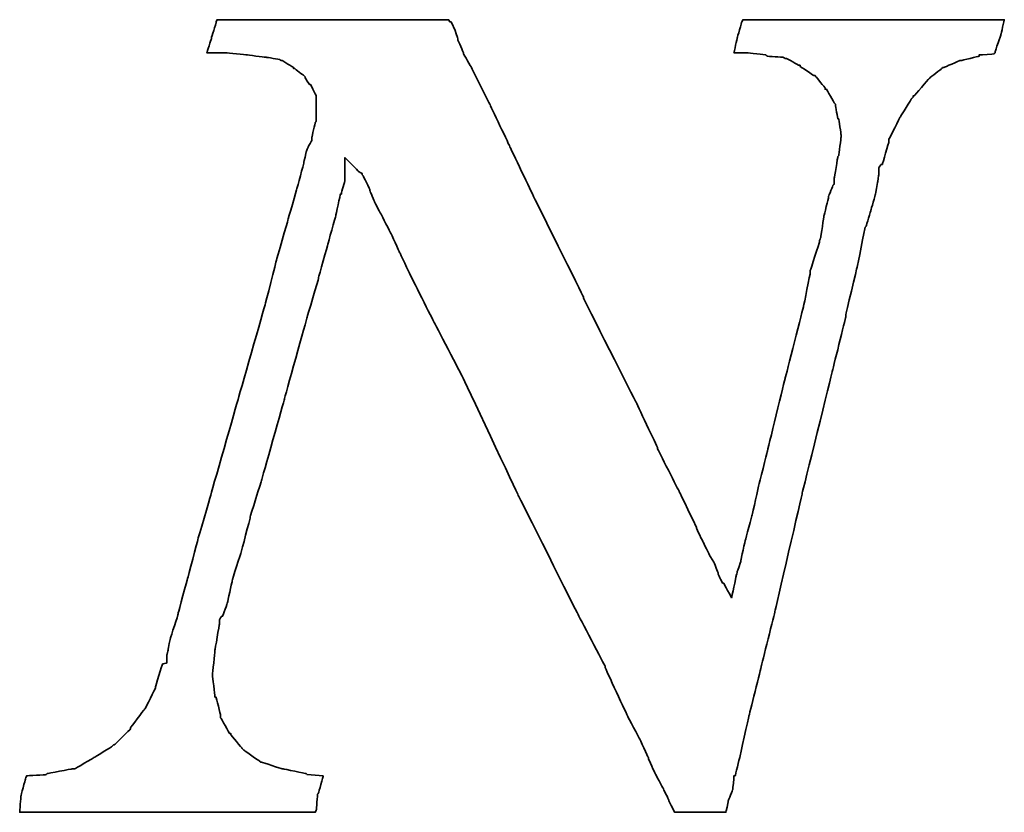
# Model space of a CAD drawing. Header units: millimetres. Extents: x 748 to 1024, y 329 to 423.
# Tile 44 of 49: x 953.942 to 954.84, y 354.866 to 355.59. Entities that reach past the tile are written whole.
import ezdxf

# ---------------------------------------------------------------- set-up
doc = ezdxf.new("R2010")
doc.units = ezdxf.units.MM
doc.header["$LTSCALE"] = 0.15
doc.layers.add('DIM', color=4, linetype='CONTINUOUS')
doc.layers.add('layer 1', color=7, linetype='CONTINUOUS')

# ---------------------------------------------------------------- blocks, each defined once
blk = doc.blocks.new('TBI MOTION logo(完整正式版)')
at = {"layer": 'layer 1', "color": 22, "lineweight": 35}
blk.add_open_spline([(58.92625, -7.91875), (58.92625, -7.91875), (58.58625, -7.89375), (58.58625, -7.89375), (58.58625, -7.89375), (58.58625, -7.89375), (58.56625, -7.87125), (58.56625, -7.87125), (58.56625, -7.87125), (58.56625, -7.87125), (58.08375, -7.77375), (58.08375, -7.77375), (58.08375, -7.77375), (58.08375, -7.77375), (58.06125, -7.77375), (58.06125, -7.77375), (58.06125, -7.77375), (58.06125, -7.77375), (57.62625, -7.63125), (57.62625, -7.63125), (57.62625, -7.63125), (57.62625, -7.63125), (57.60625, -7.63125), (57.60625, -7.63125), (57.60625, -7.63125), (57.60625, -7.63125), (57.58125, -7.60625), (57.58125, -7.60625), (57.58125, -7.60625), (57.58125, -7.60625), (57.26625, -7.38875), (57.26625, -7.38875), (57.26625, -7.38875), (57.26625, -7.38875), (57.24625, -7.36875), (57.24625, -7.36875), (57.24625, -7.36875), (57.24625, -7.36875), (57.22125, -7.34375), (57.22125, -7.34375), (57.22125, -7.34375), (57.22125, -7.34375), (56.98125, -7.05375), (56.98125, -7.05375), (56.98125, -7.05375), (56.98125, -7.05375), (56.98125, -7.02875), (56.98125, -7.02875), (56.98125, -7.02875), (56.98125, -7.02875), (56.95625, -7.02875), (56.95625, -7.02875), (56.95625, -7.02875), (56.95625, -7.02875), (56.76625, -6.69625), (56.76625, -6.69625), (56.76625, -6.69625), (56.76625, -6.69625), (56.76625, -6.67125), (56.76625, -6.67125), (56.76625, -6.67125), (56.76625, -6.67125), (56.76625, -6.64875), (56.76625, -6.64875), (56.76625, -6.64875), (56.76625, -6.64875), (56.67125, -6.26375), (56.67125, -6.26375), (56.67125, -6.26375), (56.67125, -6.26375), (56.64625, -6.26375), (56.64625, -6.26375), (56.64625, -6.26375), (56.64625, -6.26375), (56.64625, -6.23875), (56.64625, -6.23875), (56.64625, -6.23875), (56.64625, -6.23875), (56.59625, -5.80875), (56.59625, -5.80875), (56.59625, -5.80875), (56.59625, -5.80875), (56.59625, -5.78375), (56.59625, -5.78375), (56.59625, -5.78375), (56.59625, -5.78375), (56.64625, -5.30375), (56.64625, -5.30375), (56.64625, -5.30375), (56.64625, -5.30375), (56.64625, -5.27875), (56.64625, -5.27875), (56.64625, -5.27875), (56.64625, -5.27875), (56.74125, -4.72875), (56.74125, -4.72875), (56.74125, -4.72875), (56.74125, -4.72875), (56.74125, -4.67875), (56.74125, -4.67875), (56.74125, -4.67875), (56.74125, -4.67875), (56.74125, -4.63375), (56.74125, -4.63375), (56.74125, -4.63375), (56.74125, -4.63375), (56.79125, -4.55875), (56.79125, -4.55875), (56.79125, -4.55875), (56.79125, -4.55875), (56.81125, -4.55875), (56.81125, -4.55875), (56.81125, -4.55875), (56.81125, -4.55875), (56.91125, -4.27375), (56.91125, -4.27375), (56.91125, -4.27375), (56.91125, -4.27375), (57.00625, -3.83874), (57.00625, -3.83874), (57.00625, -3.83874), (57.00625, -3.83874), (57.00625, -3.81374), (57.00625, -3.81374), (57.00625, -3.81374), (57.00625, -3.81374), (57.19875, -3.21374), (57.19875, -3.21374), (57.19875, -3.21374), (57.19875, -3.21374), (57.38625, -2.49625), (57.38625, -2.49625), (57.38625, -2.49625), (57.38625, -2.49625), (57.38625, -2.47374), (57.38625, -2.47374), (57.38625, -2.47374), (57.38625, -2.47374), (57.62625, -1.70375), (57.62625, -1.70375), (57.62625, -1.70375), (57.62625, -1.70375), (58.10625, 0.00125), (58.10625, 0.00125), (58.10625, 0.00125), (58.10625, 0.00125), (58.58625, 1.72625), (58.58625, 1.72625), (58.58625, 1.72625), (58.58625, 1.72625), (58.82625, 2.54125), (58.82625, 2.54125), (58.82625, 2.54125), (58.82625, 2.54125), (58.82625, 2.56374), (58.82625, 2.56374), (58.82625, 2.56374), (58.82625, 2.56374), (59.02125, 3.26125), (59.02125, 3.26125), (59.02125, 3.26125), (59.02125, 3.26125), (59.18625, 3.86125), (59.18625, 3.86125), (59.18625, 3.86125), (59.18625, 3.86125), (59.28625, 4.31875), (59.28625, 4.31875), (59.28625, 4.31875), (59.28625, 4.31875), (59.30625, 4.31875), (59.30625, 4.31875), (59.30625, 4.31875), (59.30625, 4.31875), (59.30625, 4.34125), (59.30625, 4.34125), (59.30625, 4.34125), (59.30625, 4.34125), (59.38125, 4.60625), (59.38125, 4.60625), (59.38125, 4.60625), (59.38125, 4.60625), (59.38125, 4.65125), (59.38125, 4.65125), (59.38125, 4.65125), (59.38125, 4.65125), (59.38125, 5.08625), (59.38125, 5.08625), (59.38125, 5.08625), (59.38125, 5.08625), (59.66625, 4.79624), (59.66625, 4.79624), (59.66625, 4.79624), (59.66625, 4.79624), (59.74125, 4.75124), (59.74125, 4.75124), (59.74125, 4.75124), (59.74125, 4.75124), (59.74125, 4.72624), (59.74125, 4.72624), (59.74125, 4.72624), (59.74125, 4.72624), (59.76125, 4.70124), (59.76125, 4.70124), (59.76125, 4.70124), (59.76125, 4.70124), (59.81125, 4.60625), (59.81125, 4.60625), (59.81125, 4.60625), (59.81125, 4.60625), (59.90625, 4.41125), (59.90625, 4.41125), (59.90625, 4.41125), (59.90625, 4.41125), (59.90625, 4.39125), (59.90625, 4.39125), (59.90625, 4.39125), (59.90625, 4.39125), (60.00375, 4.15124), (60.00375, 4.15124), (60.00375, 4.15124), (60.00375, 4.15124), (60.14625, 3.88374), (60.14625, 3.88374), (60.14625, 3.88374), (60.14625, 3.88374), (60.34125, 3.50124), (60.34125, 3.50124), (60.34125, 3.50124), (60.34125, 3.50124), (60.53125, 3.09125), (60.53125, 3.09125), (60.53125, 3.09125), (60.53125, 3.09125), (60.74625, 2.63625), (60.74625, 2.63625), (60.74625, 2.63625), (60.74625, 2.63625), (61.25125, 1.63124), (61.25125, 1.63124), (61.25125, 1.63124), (61.25125, 1.63124), (61.85125, 0.47625), (61.85125, 0.47625), (61.85125, 0.47625), (61.85125, 0.47625), (63.02625, -2.01874), (63.02625, -2.01874), (63.02625, -2.01874), (63.02625, -2.01874), (64.27625, -4.51374), (64.27625, -4.51374), (64.27625, -4.51374), (64.27625, -4.51374), (64.85125, -5.61375), (64.85125, -5.61375), (64.85125, -5.61375), (64.85125, -5.61375), (64.85125, -5.64125), (64.85125, -5.64125), (64.85125, -5.64125), (64.85125, -5.64125), (65.32875, -6.67125), (65.32875, -6.67125), (65.32875, -6.67125), (65.32875, -6.67125), (65.57125, -7.12875), (65.57125, -7.12875), (65.57125, -7.12875), (65.57125, -7.12875), (65.76125, -7.53625), (65.76125, -7.53625), (65.76125, -7.53625), (65.76125, -7.53625), (65.76125, -7.55625), (65.76125, -7.55625), (65.76125, -7.55625), (65.76125, -7.55625), (65.90375, -7.87125), (65.90375, -7.87125), (65.90375, -7.87125), (65.90375, -7.87125), (66.07125, -8.18125), (66.07125, -8.18125), (66.07125, -8.18125), (66.07125, -8.18125), (66.19125, -8.42375), (66.19125, -8.42375), (66.19125, -8.42375), (66.19125, -8.42375), (66.19125, -8.44375), (66.19125, -8.44375), (66.19125, -8.44375), (66.19125, -8.44375), (66.29125, -8.63875), (66.29125, -8.63875), (66.29125, -8.63875), (66.29125, -8.63875), (66.31125, -8.68625), (66.31125, -8.68625), (66.31125, -8.68625), (66.31125, -8.68625), (66.38375, -8.68625), (66.38375, -8.68625), (66.38375, -8.68625), (66.38375, -8.68625), (66.84125, -8.68625), (66.84125, -8.68625), (66.84125, -8.68625), (66.84125, -8.68625), (67.29625, -8.68625), (67.29625, -8.68625), (67.29625, -8.68625), (67.29625, -8.68625), (67.36625, -8.68625), (67.36625, -8.68625), (67.36625, -8.68625), (67.36625, -8.68625), (67.39125, -8.68625), (67.39125, -8.68625), (67.39125, -8.68625), (67.39125, -8.68625), (67.44125, -8.46875), (67.44125, -8.46875), (67.44125, -8.46875), (67.44125, -8.46875), (67.44125, -8.44375), (67.44125, -8.44375), (67.44125, -8.44375), (67.44125, -8.44375), (67.53625, -8.20375), (67.53625, -8.20375), (67.53625, -8.20375), (67.53625, -8.20375), (67.56125, -7.94375), (67.56125, -7.94375), (67.56125, -7.94375), (67.56125, -7.94375), (67.56125, -7.91875), (67.56125, -7.91875), (67.56125, -7.91875), (67.56125, -7.91875), (67.58625, -7.91875), (67.58625, -7.91875), (67.58625, -7.91875), (67.58625, -7.91875), (67.68125, -7.53625), (67.68125, -7.53625), (67.68125, -7.53625), (67.68125, -7.53625), (67.87375, -6.67125), (67.87375, -6.67125), (67.87375, -6.67125), (67.87375, -6.67125), (68.13625, -5.61375), (68.13625, -5.61375), (68.13625, -5.61375), (68.13625, -5.61375), (68.42375, -4.46374), (68.42375, -4.46374), (68.42375, -4.46374), (68.42375, -4.46374), (68.99875, -1.96874), (68.99875, -1.96874), (68.99875, -1.96874), (68.99875, -1.96874), (69.62625, 0.57625), (69.62625, 0.57625), (69.62625, 0.57625), (69.62625, 0.57625), (69.91125, 1.72625), (69.91125, 1.72625), (69.91125, 1.72625), (69.91125, 1.72625), (69.91125, 1.77625), (69.91125, 1.77625), (69.91125, 1.77625), (69.91125, 1.77625), (70.15125, 2.78124), (70.15125, 2.78124), (70.15125, 2.78124), (70.15125, 2.78124), (70.32125, 3.62125), (70.32125, 3.62125), (70.32125, 3.62125), (70.32125, 3.62125), (70.34125, 3.64625), (70.34125, 3.64625), (70.34125, 3.64625), (70.34125, 3.64625), (70.44125, 3.98125), (70.44125, 3.98125), (70.44125, 3.98125), (70.44125, 3.98125), (70.53625, 4.31875), (70.53625, 4.31875), (70.53625, 4.31875), (70.53625, 4.31875), (70.58125, 4.55875), (70.58125, 4.55875), (70.58125, 4.55875), (70.58125, 4.55875), (70.60625, 4.72624), (70.60625, 4.72624), (70.60625, 4.72624), (70.60625, 4.72624), (70.60625, 4.79624), (70.60625, 4.79624), (70.60625, 4.79624), (70.60625, 4.79624), (70.60625, 4.87125), (70.60625, 4.87125), (70.60625, 4.87125), (70.60625, 4.87125), (70.65625, 4.94125), (70.65625, 4.94125), (70.65625, 4.94125), (70.65625, 4.94125), (70.68125, 4.94125), (70.68125, 4.94125), (70.68125, 4.94125), (70.68125, 4.94125), (70.82125, 5.42125), (70.82125, 5.42125), (70.82125, 5.42125), (70.82125, 5.42125), (70.82125, 5.44625), (70.82125, 5.44625), (70.82125, 5.44625), (70.82125, 5.44625), (70.82125, 5.47125), (70.82125, 5.47125), (70.82125, 5.47125), (70.82125, 5.47125), (71.06125, 5.94625), (71.06125, 5.94625), (71.06125, 5.94625), (71.06125, 5.94625), (71.30125, 6.33124), (71.30125, 6.33124), (71.30125, 6.33124), (71.30125, 6.33124), (71.32625, 6.35625), (71.32625, 6.35625), (71.32625, 6.35625), (71.32625, 6.35625), (71.32625, 6.38124), (71.32625, 6.38124), (71.32625, 6.38124), (71.32625, 6.38124), (71.35125, 6.38124), (71.35125, 6.38124), (71.35125, 6.38124), (71.35125, 6.38124), (71.66125, 6.74125), (71.66125, 6.74125), (71.66125, 6.74125), (71.66125, 6.74125), (71.68625, 6.76625), (71.68625, 6.76625), (71.68625, 6.76625), (71.68625, 6.76625), (71.92625, 6.95624), (71.92625, 6.95624), (71.92625, 6.95624), (71.92625, 6.95624), (71.95125, 6.98125), (71.95125, 6.98125), (71.95125, 6.98125), (71.95125, 6.98125), (71.97625, 6.98125), (71.97625, 6.98125), (71.97625, 6.98125), (71.97625, 6.98125), (72.31125, 7.12624), (72.31125, 7.12624), (72.31125, 7.12624), (72.31125, 7.12624), (72.33375, 7.12624), (72.33375, 7.12624), (72.33375, 7.12624), (72.33375, 7.12624), (72.71625, 7.21875), (72.71625, 7.21875), (72.71625, 7.21875), (72.71625, 7.21875), (72.71625, 7.24624), (72.71625, 7.24624), (72.71625, 7.24624), (72.71625, 7.24624), (72.74125, 7.24624), (72.74125, 7.24624), (72.74125, 7.24624), (72.74125, 7.24624), (73.03124, 7.26624), (73.03124, 7.26624), (73.03124, 7.26624), (73.03124, 7.26624), (73.05375, 7.29125), (73.05375, 7.29125), (73.05375, 7.29125), (73.05375, 7.29125), (73.05375, 7.31625), (73.05375, 7.31625), (73.05375, 7.31625), (73.05375, 7.31625), (73.17625, 7.67625), (73.17625, 7.67625), (73.17625, 7.67625), (73.17625, 7.67625), (73.24625, 7.98625), (73.24625, 7.98625), (73.24625, 7.98625), (73.24625, 7.98625), (73.19625, 7.98625), (73.19625, 7.98625), (73.19625, 7.98625), (73.19625, 7.98625), (72.93625, 7.98625), (72.93625, 7.98625), (72.93625, 7.98625), (72.93625, 7.98625), (72.55125, 7.98625), (72.55125, 7.98625), (72.55125, 7.98625), (72.55125, 7.98625), (72.09625, 7.98625), (72.09625, 7.98625), (72.09625, 7.98625), (72.09625, 7.98625), (71.64125, 7.98625), (71.64125, 7.98625), (71.64125, 7.98625), (71.64125, 7.98625), (70.53625, 7.98625), (70.53625, 7.98625), (70.53625, 7.98625), (70.53625, 7.98625), (69.47875, 7.98625), (69.47875, 7.98625), (69.47875, 7.98625), (69.47875, 7.98625), (68.95125, 7.98625), (68.95125, 7.98625), (68.95125, 7.98625), (68.95125, 7.98625), (68.52125, 7.98625), (68.52125, 7.98625), (68.52125, 7.98625), (68.52125, 7.98625), (68.13625, 7.98625), (68.13625, 7.98625), (68.13625, 7.98625), (68.13625, 7.98625), (67.87375, 7.98625), (67.87375, 7.98625), (67.87375, 7.98625), (67.87375, 7.98625), (67.75125, 7.98625), (67.75125, 7.98625), (67.75125, 7.98625), (67.75125, 7.98625), (67.72625, 7.94125), (67.72625, 7.94125), (67.72625, 7.94125), (67.72625, 7.94125), (67.63125, 7.60625), (67.63125, 7.60625), (67.63125, 7.60625), (67.63125, 7.60625), (67.56125, 7.29125), (67.56125, 7.29125), (67.56125, 7.29125), (67.56125, 7.29125), (67.72625, 7.29125), (67.72625, 7.29125), (67.72625, 7.29125), (67.72625, 7.29125), (67.82625, 7.29125), (67.82625, 7.29125), (67.82625, 7.29125), (67.82625, 7.29125), (67.84625, 7.29125), (67.84625, 7.29125), (67.84625, 7.29125), (67.84625, 7.29125), (68.23125, 7.24624), (68.23125, 7.24624), (68.23125, 7.24624), (68.23125, 7.24624), (68.25875, 7.21875), (68.25875, 7.21875), (68.25875, 7.21875), (68.25875, 7.21875), (68.59125, 7.19624), (68.59125, 7.19624), (68.59125, 7.19624), (68.59125, 7.19624), (68.64125, 7.17125), (68.64125, 7.17125), (68.64125, 7.17125), (68.64125, 7.17125), (68.66625, 7.17125), (68.66625, 7.17125), (68.66625, 7.17125), (68.66625, 7.17125), (68.92625, 7.02624), (68.92625, 7.02624), (68.92625, 7.02624), (68.92625, 7.02624), (68.95125, 7.02624), (68.95125, 7.02624), (68.95125, 7.02624), (68.95125, 7.02624), (68.95125, 7.00624), (68.95125, 7.00624), (68.95125, 7.00624), (68.95125, 7.00624), (69.23875, 6.81125), (69.23875, 6.81125), (69.23875, 6.81125), (69.23875, 6.81125), (69.26625, 6.81125), (69.26625, 6.81125), (69.26625, 6.81125), (69.26625, 6.81125), (69.28625, 6.78625), (69.28625, 6.78625), (69.28625, 6.78625), (69.28625, 6.78625), (69.47875, 6.54875), (69.47875, 6.54875), (69.47875, 6.54875), (69.47875, 6.54875), (69.47875, 6.52375), (69.47875, 6.52375), (69.47875, 6.52375), (69.47875, 6.52375), (69.50625, 6.52375), (69.50625, 6.52375), (69.50625, 6.52375), (69.50625, 6.52375), (69.67125, 6.23625), (69.67125, 6.23625), (69.67125, 6.23625), (69.67125, 6.23625), (69.69375, 6.21125), (69.69375, 6.21125), (69.69375, 6.21125), (69.69375, 6.21125), (69.69375, 6.18625), (69.69375, 6.18625), (69.69375, 6.18625), (69.69375, 6.18625), (69.74625, 5.89875), (69.74625, 5.89875), (69.74625, 5.89875), (69.74625, 5.89875), (69.76625, 5.89875), (69.76625, 5.89875), (69.76625, 5.89875), (69.76625, 5.89875), (69.81375, 5.56625), (69.81375, 5.56625), (69.81375, 5.56625), (69.81375, 5.56625), (69.81375, 5.54125), (69.81375, 5.54125), (69.81375, 5.54125), (69.81375, 5.54125), (69.81375, 5.51625), (69.81375, 5.51625), (69.81375, 5.51625), (69.81375, 5.51625), (69.76625, 5.13125), (69.76625, 5.13125), (69.76625, 5.13125), (69.76625, 5.13125), (69.74625, 5.10874), (69.74625, 5.10874), (69.74625, 5.10874), (69.74625, 5.10874), (69.67125, 4.65125), (69.67125, 4.65125), (69.67125, 4.65125), (69.67125, 4.65125), (69.67125, 4.55875), (69.67125, 4.55875), (69.67125, 4.55875), (69.67125, 4.55875), (69.67125, 4.53125), (69.67125, 4.53125), (69.67125, 4.53125), (69.67125, 4.53125), (69.64625, 4.50874), (69.64625, 4.50874), (69.64625, 4.50874), (69.64625, 4.50874), (69.55125, 4.27125), (69.55125, 4.27125), (69.55125, 4.27125), (69.55125, 4.27125), (69.55125, 4.24625), (69.55125, 4.24625), (69.55125, 4.24625), (69.55125, 4.24625), (69.45375, 3.86125), (69.45375, 3.86125), (69.45375, 3.86125), (69.45375, 3.86125), (69.38625, 3.40624), (69.38625, 3.40624), (69.38625, 3.40624), (69.38625, 3.40624), (69.35875, 3.33125), (69.35875, 3.33125), (69.35875, 3.33125), (69.35875, 3.33125), (69.35875, 3.30875), (69.35875, 3.30875), (69.35875, 3.30875), (69.35875, 3.30875), (69.16625, 2.71125), (69.16625, 2.71125), (69.16625, 2.71125), (69.16625, 2.71125), (69.16625, 2.66375), (69.16625, 2.66375), (69.16625, 2.66375), (69.16625, 2.66375), (69.02625, 1.96374), (69.02625, 1.96374), (69.02625, 1.96374), (69.02625, 1.96374), (68.64125, 0.45624), (68.64125, 0.45624), (68.64125, 0.45624), (68.64125, 0.45624), (68.25875, -1.10625), (68.25875, -1.10625), (68.25875, -1.10625), (68.25875, -1.10625), (68.08625, -1.80125), (68.08625, -1.80125), (68.08625, -1.80125), (68.08625, -1.80125), (67.94625, -2.42625), (67.94625, -2.42625), (67.94625, -2.42625), (67.94625, -2.42625), (67.80125, -2.95375), (67.80125, -2.95375), (67.80125, -2.95375), (67.80125, -2.95375), (67.70625, -3.38375), (67.70625, -3.38375), (67.70625, -3.38375), (67.70625, -3.38375), (67.70625, -3.40875), (67.70625, -3.40875), (67.70625, -3.40875), (67.70625, -3.40875), (67.63125, -3.62375), (67.63125, -3.62375), (67.63125, -3.62375), (67.63125, -3.62375), (67.60625, -3.72125), (67.60625, -3.72125), (67.60625, -3.72125), (67.60625, -3.72125), (67.51125, -4.17375), (67.51125, -4.17375), (67.51125, -4.17375), (67.51125, -4.17375), (67.34625, -3.86374), (67.34625, -3.86374), (67.34625, -3.86374), (67.34625, -3.86374), (67.32125, -3.86374), (67.32125, -3.86374), (67.32125, -3.86374), (67.32125, -3.86374), (67.27125, -3.76874), (67.27125, -3.76874), (67.27125, -3.76874), (67.27125, -3.76874), (67.22625, -3.67374), (67.22625, -3.67374), (67.22625, -3.67374), (67.22625, -3.67374), (67.22625, -3.64875), (67.22625, -3.64875), (67.22625, -3.64875), (67.22625, -3.64875), (67.15125, -3.45375), (67.15125, -3.45375), (67.15125, -3.45375), (67.15125, -3.45375), (67.05625, -3.28875), (67.05625, -3.28875), (67.05625, -3.28875), (67.05625, -3.28875), (66.91125, -3.00125), (66.91125, -3.00125), (66.91125, -3.00125), (66.91125, -3.00125), (66.77125, -2.71375), (66.77125, -2.71375), (66.77125, -2.71375), (66.77125, -2.71375), (66.77125, -2.68875), (66.77125, -2.68875), (66.77125, -2.68875), (66.77125, -2.68875), (66.41125, -1.94374), (66.41125, -1.94374), (66.41125, -1.94374), (66.41125, -1.94374), (65.95125, -1.03375), (65.95125, -1.03375), (65.95125, -1.03375), (65.95125, -1.03375), (65.95125, -1.00875), (65.95125, -1.00875), (65.95125, -1.00875), (65.95125, -1.00875), (65.49625, -0.04874), (65.49625, -0.04874), (65.49625, -0.04874), (65.49625, -0.04874), (64.39375, 2.13624), (64.39375, 2.13624), (64.39375, 2.13624), (64.39375, 2.13624), (64.39375, 2.15624), (64.39375, 2.15624), (64.39375, 2.15624), (64.39375, 2.15624), (63.33625, 4.29125), (63.33625, 4.29125), (63.33625, 4.29125), (63.33625, 4.29125), (62.85625, 5.30125), (62.85625, 5.30125), (62.85625, 5.30125), (62.85625, 5.30125), (62.42625, 6.21125), (62.42625, 6.21125), (62.42625, 6.21125), (62.42625, 6.21125), (62.04125, 6.98125), (62.04125, 6.98125), (62.04125, 6.98125), (62.04125, 6.98125), (61.87375, 7.26624), (61.87375, 7.26624), (61.87375, 7.26624), (61.87375, 7.26624), (61.87375, 7.29125), (61.87375, 7.29125), (61.87375, 7.29125), (61.87375, 7.29125), (61.75625, 7.55625), (61.75625, 7.55625), (61.75625, 7.55625), (61.75625, 7.55625), (61.75625, 7.58124), (61.75625, 7.58124), (61.75625, 7.58124), (61.75625, 7.58124), (61.68375, 7.79375), (61.68375, 7.79375), (61.68375, 7.79375), (61.68375, 7.79375), (61.61125, 7.94125), (61.61125, 7.94125), (61.61125, 7.94125), (61.61125, 7.94125), (61.58625, 7.94125), (61.58625, 7.94125), (61.58625, 7.94125), (61.58625, 7.94125), (61.56375, 7.98625), (61.56375, 7.98625), (61.56375, 7.98625), (61.56375, 7.98625), (61.41875, 7.98625), (61.41875, 7.98625), (61.41875, 7.98625), (61.41875, 7.98625), (61.18125, 7.98625), (61.18125, 7.98625), (61.18125, 7.98625), (61.18125, 7.98625), (60.84125, 7.98625), (60.84125, 7.98625), (60.84125, 7.98625), (60.84125, 7.98625), (60.02625, 7.98625), (60.02625, 7.98625), (60.02625, 7.98625), (60.02625, 7.98625), (59.11625, 7.98625), (59.11625, 7.98625), (59.11625, 7.98625), (59.11625, 7.98625), (58.15625, 7.98625), (58.15625, 7.98625), (58.15625, 7.98625), (58.15625, 7.98625), (57.34125, 7.98625), (57.34125, 7.98625), (57.34125, 7.98625), (57.34125, 7.98625), (57.00625, 7.98625), (57.00625, 7.98625), (57.00625, 7.98625), (57.00625, 7.98625), (56.76625, 7.98625), (56.76625, 7.98625), (56.76625, 7.98625), (56.76625, 7.98625), (56.69125, 7.98625), (56.69125, 7.98625), (56.69125, 7.98625), (56.69125, 7.98625), (56.67125, 7.94125), (56.67125, 7.94125), (56.67125, 7.94125), (56.67125, 7.94125), (56.67125, 7.91625), (56.67125, 7.91625), (56.67125, 7.91625), (56.67125, 7.91625), (56.57125, 7.60625), (56.57125, 7.60625), (56.57125, 7.60625), (56.57125, 7.60625), (56.57125, 7.58124), (56.57125, 7.58124), (56.57125, 7.58124), (56.57125, 7.58124), (56.47625, 7.29125), (56.47625, 7.29125), (56.47625, 7.29125), (56.47625, 7.29125), (56.57125, 7.29125), (56.57125, 7.29125), (56.57125, 7.29125), (56.57125, 7.29125), (56.76625, 7.29125), (56.76625, 7.29125), (56.76625, 7.29125), (56.76625, 7.29125), (56.86125, 7.29125), (56.86125, 7.29125), (56.86125, 7.29125), (56.86125, 7.29125), (56.88625, 7.29125), (56.88625, 7.29125), (56.88625, 7.29125), (56.88625, 7.29125), (57.31625, 7.24624), (57.31625, 7.24624), (57.31625, 7.24624), (57.31625, 7.24624), (57.70125, 7.19624), (57.70125, 7.19624), (57.70125, 7.19624), (57.70125, 7.19624), (57.72625, 7.19624), (57.72625, 7.19624), (57.72625, 7.19624), (57.72625, 7.19624), (58.01125, 7.14624), (58.01125, 7.14624), (58.01125, 7.14624), (58.01125, 7.14624), (58.03625, 7.12624), (58.03625, 7.12624), (58.03625, 7.12624), (58.03625, 7.12624), (58.06125, 7.12624), (58.06125, 7.12624), (58.06125, 7.12624), (58.06125, 7.12624), (58.30125, 6.98125), (58.30125, 6.98125), (58.30125, 6.98125), (58.30125, 6.98125), (58.30125, 6.95624), (58.30125, 6.95624), (58.30125, 6.95624), (58.30125, 6.95624), (58.32375, 6.95624), (58.32375, 6.95624), (58.32375, 6.95624), (58.32375, 6.95624), (58.51625, 6.81125), (58.51625, 6.81125), (58.51625, 6.81125), (58.51625, 6.81125), (58.54125, 6.78625), (58.54125, 6.78625), (58.54125, 6.78625), (58.54125, 6.78625), (58.54125, 6.76625), (58.54125, 6.76625), (58.54125, 6.76625), (58.54125, 6.76625), (58.63625, 6.62124), (58.63625, 6.62124), (58.63625, 6.62124), (58.63625, 6.62124), (58.65875, 6.62124), (58.65875, 6.62124), (58.65875, 6.62124), (58.65875, 6.62124), (58.75625, 6.42625), (58.75625, 6.42625), (58.75625, 6.42625), (58.75625, 6.42625), (58.77875, 6.38124), (58.77875, 6.38124), (58.77875, 6.38124), (58.77875, 6.38124), (58.77875, 6.33124), (58.77875, 6.33124), (58.77875, 6.33124), (58.77875, 6.33124), (58.77875, 6.09125), (58.77875, 6.09125), (58.77875, 6.09125), (58.77875, 6.09125), (58.77875, 5.85125), (58.77875, 5.85125), (58.77875, 5.85125), (58.77875, 5.85125), (58.75625, 5.82625), (58.75625, 5.82625), (58.75625, 5.82625), (58.75625, 5.82625), (58.68625, 5.51625), (58.68625, 5.51625), (58.68625, 5.51625), (58.68625, 5.51625), (58.68625, 5.47125), (58.68625, 5.47125), (58.68625, 5.47125), (58.68625, 5.47125), (58.68625, 5.44625), (58.68625, 5.44625), (58.68625, 5.44625), (58.68625, 5.44625), (58.65875, 5.39625), (58.65875, 5.39625), (58.65875, 5.39625), (58.65875, 5.39625), (58.61125, 5.32624), (58.61125, 5.32624), (58.61125, 5.32624), (58.61125, 5.32624), (58.56625, 5.20375), (58.56625, 5.20375), (58.56625, 5.20375), (58.56625, 5.20375), (58.51625, 4.99125), (58.51625, 4.99125), (58.51625, 4.99125), (58.51625, 4.99125), (58.51625, 4.96625), (58.51625, 4.96625), (58.51625, 4.96625), (58.51625, 4.96625), (58.37125, 4.43625), (58.37125, 4.43625), (58.37125, 4.43625), (58.37125, 4.43625), (58.18125, 3.76625), (58.18125, 3.76625), (58.18125, 3.76625), (58.18125, 3.76625), (57.94125, 2.92624), (57.94125, 2.92624), (57.94125, 2.92624), (57.94125, 2.92624), (57.70125, 1.98874), (57.70125, 1.98874), (57.70125, 1.98874), (57.70125, 1.98874), (57.12625, -0.02374), (57.12625, -0.02374), (57.12625, -0.02374), (57.12625, -0.02374), (56.55125, -2.03875), (56.55125, -2.03875), (56.55125, -2.03875), (56.55125, -2.03875), (56.28625, -2.95375), (56.28625, -2.95375), (56.28625, -2.95375), (56.28625, -2.95375), (56.07125, -3.76874), (56.07125, -3.76874), (56.07125, -3.76874), (56.07125, -3.76874), (55.87625, -4.48874), (55.87625, -4.48874), (55.87625, -4.48874), (55.87625, -4.48874), (55.87625, -4.51374), (55.87625, -4.51374), (55.87625, -4.51374), (55.87625, -4.51374), (55.71125, -5.01625), (55.71125, -5.01625), (55.71125, -5.01625), (55.71125, -5.01625), (55.66125, -5.25375), (55.66125, -5.25375), (55.66125, -5.25375), (55.66125, -5.25375), (55.66125, -5.27875), (55.66125, -5.27875), (55.66125, -5.27875), (55.66125, -5.27875), (55.63625, -5.37375), (55.63625, -5.37375), (55.63625, -5.37375), (55.63625, -5.37375), (55.63625, -5.42375), (55.63625, -5.42375), (55.63625, -5.42375), (55.63625, -5.42375), (55.63625, -5.54125), (55.63625, -5.54125), (55.63625, -5.54125), (55.63625, -5.54125), (55.54125, -5.56875), (55.54125, -5.56875), (55.54125, -5.56875), (55.54125, -5.56875), (55.39625, -6.04875), (55.39625, -6.04875), (55.39625, -6.04875), (55.39625, -6.04875), (55.39625, -6.06875), (55.39625, -6.06875), (55.39625, -6.06875), (55.39625, -6.06875), (55.18125, -6.50375), (55.18125, -6.50375), (55.18125, -6.50375), (55.18125, -6.50375), (55.15625, -6.52875), (55.15625, -6.52875), (55.15625, -6.52875), (55.15625, -6.52875), (54.86875, -6.91125), (54.86875, -6.91125), (54.86875, -6.91125), (54.86875, -6.91125), (54.86875, -6.93375), (54.86875, -6.93375), (54.86875, -6.93375), (54.86875, -6.93375), (54.53125, -7.26875), (54.53125, -7.26875), (54.53125, -7.26875), (54.53125, -7.26875), (54.51125, -7.26875), (54.51125, -7.26875), (54.51125, -7.26875), (54.51125, -7.26875), (54.48625, -7.29625), (54.48625, -7.29625), (54.48625, -7.29625), (54.48625, -7.29625), (54.10375, -7.53625), (54.10375, -7.53625), (54.10375, -7.53625), (54.10375, -7.53625), (53.69625, -7.77375), (53.69625, -7.77375), (53.69625, -7.77375), (53.69625, -7.77375), (53.67125, -7.77375), (53.67125, -7.77375), (53.67125, -7.77375), (53.67125, -7.77375), (53.64625, -7.77375), (53.64625, -7.77375), (53.64625, -7.77375), (53.64625, -7.77375), (53.11625, -7.87125), (53.11625, -7.87125), (53.11625, -7.87125), (53.11625, -7.87125), (53.09625, -7.89375), (53.09625, -7.89375), (53.09625, -7.89375), (53.09625, -7.89375), (52.68625, -7.91875), (52.68625, -7.91875), (52.68625, -7.91875), (52.68625, -7.91875), (52.66125, -7.99125), (52.66125, -7.99125), (52.66125, -7.99125), (52.66125, -7.99125), (52.56625, -8.34875), (52.56625, -8.34875), (52.56625, -8.34875), (52.56625, -8.34875), (52.54125, -8.68625), (52.54125, -8.68625), (52.54125, -8.68625), (52.54125, -8.68625), (52.58875, -8.68625), (52.58875, -8.68625), (52.58875, -8.68625), (52.58875, -8.68625), (52.87625, -8.68625), (52.87625, -8.68625), (52.87625, -8.68625), (52.87625, -8.68625), (53.33625, -8.68625), (53.33625, -8.68625), (53.33625, -8.68625), (53.33625, -8.68625), (53.79125, -8.68625), (53.79125, -8.68625), (53.79125, -8.68625), (53.79125, -8.68625), (54.36625, -8.68625), (54.36625, -8.68625), (54.36625, -8.68625), (54.36625, -8.68625), (55.59125, -8.68625), (55.59125, -8.68625), (55.59125, -8.68625), (55.59125, -8.68625), (56.76625, -8.68625), (56.76625, -8.68625), (56.76625, -8.68625), (56.76625, -8.68625), (57.34125, -8.68625), (57.34125, -8.68625), (57.34125, -8.68625), (57.34125, -8.68625), (57.82125, -8.68625), (57.82125, -8.68625), (57.82125, -8.68625), (57.82125, -8.68625), (58.25125, -8.68625), (58.25125, -8.68625), (58.25125, -8.68625), (58.25125, -8.68625), (58.58625, -8.68625), (58.58625, -8.68625), (58.58625, -8.68625), (58.58625, -8.68625), (58.75625, -8.68625), (58.75625, -8.68625), (58.75625, -8.68625), (58.75625, -8.68625), (58.77875, -8.63875), (58.77875, -8.63875), (58.77875, -8.63875), (58.77875, -8.63875), (58.80625, -8.30375), (58.80625, -8.30375), (58.80625, -8.30375), (58.80625, -8.30375), (58.82625, -8.27875), (58.82625, -8.27875), (58.82625, -8.27875), (58.82625, -8.27875), (58.92625, -7.91875), (58.92625, -7.91875)], degree=3, knots=[0, 0, 0, 0, 0.003125, 0.003125, 0.003125, 0.00312501, 0.00625, 0.00625, 0.00625, 0.00625001, 0.009375, 0.009375, 0.009375, 0.00937501, 0.0125, 0.0125, 0.0125, 0.01250001, 0.015625, 0.015625, 0.015625, 0.01562501, 0.01875, 0.01875, 0.01875, 0.01875001, 0.021875, 0.021875, 0.021875, 0.02187501, 0.025, 0.025, 0.025, 0.02500001, 0.028125, 0.028125, 0.028125, 0.02812501, 0.03125, 0.03125, 0.03125, 0.03125001, 0.034375, 0.034375, 0.034375, 0.03437501, 0.0375, 0.0375, 0.0375, 0.03750001, 0.040625, 0.040625, 0.040625, 0.04062501, 0.04375, 0.04375, 0.04375, 0.04375001, 0.046875, 0.046875, 0.046875, 0.04687501, 0.05, 0.05, 0.05, 0.05000001, 0.053125, 0.053125, 0.053125, 0.05312501, 0.05625, 0.05625, 0.05625, 0.05625001, 0.059375, 0.059375, 0.059375, 0.05937501, 0.0625, 0.0625, 0.0625, 0.06250001, 0.065625, 0.065625, 0.065625, 0.06562501, 0.06875, 0.06875, 0.06875, 0.06875001, 0.071875, 0.071875, 0.071875, 0.07187501, 0.075, 0.075, 0.075, 0.07500001, 0.078125, 0.078125, 0.078125, 0.07812501, 0.08125, 0.08125, 0.08125, 0.08125001, 0.084375, 0.084375, 0.084375, 0.08437501, 0.0875, 0.0875, 0.0875, 0.08750001, 0.090625, 0.090625, 0.090625, 0.09062501, 0.09375, 0.09375, 0.09375, 0.09375001, 0.096875, 0.096875, 0.096875, 0.09687501, 0.1, 0.1, 0.1, 0.10000001, 0.103125, 0.103125, 0.103125, 0.10312501, 0.10625, 0.10625, 0.10625, 0.10625001, 0.109375, 0.109375, 0.109375, 0.10937501, 0.1125, 0.1125, 0.1125, 0.11250001, 0.115625, 0.115625, 0.115625, 0.11562501, 0.11875, 0.11875, 0.11875, 0.11875001, 0.121875, 0.121875, 0.121875, 0.12187501, 0.125, 0.125, 0.125, 0.12500001, 0.128125, 0.128125, 0.128125, 0.12812501, 0.13125, 0.13125, 0.13125, 0.13125001, 0.134375, 0.134375, 0.134375, 0.13437501, 0.1375, 0.1375, 0.1375, 0.13750001, 0.140625, 0.140625, 0.140625, 0.14062501, 0.14375, 0.14375, 0.14375, 0.14375001, 0.146875, 0.146875, 0.146875, 0.14687501, 0.15, 0.15, 0.15, 0.15000001, 0.153125, 0.153125, 0.153125, 0.15312501, 0.15625, 0.15625, 0.15625, 0.15625001, 0.159375, 0.159375, 0.159375, 0.15937501, 0.1625, 0.1625, 0.1625, 0.16250001, 0.165625, 0.165625, 0.165625, 0.16562501, 0.16875, 0.16875, 0.16875, 0.16875001, 0.171875, 0.171875, 0.171875, 0.17187501, 0.175, 0.175, 0.175, 0.17500001, 0.178125, 0.178125, 0.178125, 0.17812501, 0.18125, 0.18125, 0.18125, 0.18125001, 0.184375, 0.184375, 0.184375, 0.18437501, 0.1875, 0.1875, 0.1875, 0.18750001, 0.190625, 0.190625, 0.190625, 0.19062501, 0.19375, 0.19375, 0.19375, 0.19375001, 0.196875, 0.196875, 0.196875, 0.19687501, 0.2, 0.2, 0.2, 0.20000001, 0.203125, 0.203125, 0.203125, 0.20312501, 0.20625, 0.20625, 0.20625, 0.20625001, 0.209375, 0.209375, 0.209375, 0.20937501, 0.2125, 0.2125, 0.2125, 0.21250001, 0.215625, 0.215625, 0.215625, 0.21562501, 0.21875, 0.21875, 0.21875, 0.21875001, 0.221875, 0.221875, 0.221875, 0.22187501, 0.225, 0.225, 0.225, 0.22500001, 0.228125, 0.228125, 0.228125, 0.22812501, 0.23125, 0.23125, 0.23125, 0.23125001, 0.234375, 0.234375, 0.234375, 0.23437501, 0.2375, 0.2375, 0.2375, 0.23750001, 0.240625, 0.240625, 0.240625, 0.24062501, 0.24375, 0.24375, 0.24375, 0.24375001, 0.246875, 0.246875, 0.246875, 0.24687501, 0.25, 0.25, 0.25, 0.25000001, 0.253125, 0.253125, 0.253125, 0.25312501, 0.25625, 0.25625, 0.25625, 0.25625001, 0.259375, 0.259375, 0.259375, 0.25937501, 0.2625, 0.2625, 0.2625, 0.26250001, 0.265625, 0.265625, 0.265625, 0.26562501, 0.26875, 0.26875, 0.26875, 0.26875001, 0.271875, 0.271875, 0.271875, 0.27187501, 0.275, 0.275, 0.275, 0.27500001, 0.278125, 0.278125, 0.278125, 0.27812501, 0.28125, 0.28125, 0.28125, 0.28125001, 0.284375, 0.284375, 0.284375, 0.28437501, 0.2875, 0.2875, 0.2875, 0.28750001, 0.290625, 0.290625, 0.290625, 0.29062501, 0.29375, 0.29375, 0.29375, 0.29375001, 0.296875, 0.296875, 0.296875, 0.29687501, 0.3, 0.3, 0.3, 0.30000001, 0.303125, 0.303125, 0.303125, 0.30312501, 0.30625, 0.30625, 0.30625, 0.30625001, 0.309375, 0.309375, 0.309375, 0.30937501, 0.3125, 0.3125, 0.3125, 0.31250001, 0.315625, 0.315625, 0.315625, 0.31562501, 0.31875, 0.31875, 0.31875, 0.31875001, 0.321875, 0.321875, 0.321875, 0.32187501, 0.325, 0.325, 0.325, 0.32500001, 0.328125, 0.328125, 0.328125, 0.32812501, 0.33125, 0.33125, 0.33125, 0.33125001, 0.334375, 0.334375, 0.334375, 0.33437501, 0.3375, 0.3375, 0.3375, 0.33750001, 0.340625, 0.340625, 0.340625, 0.34062501, 0.34375, 0.34375, 0.34375, 0.34375001, 0.346875, 0.346875, 0.346875, 0.34687501, 0.35, 0.35, 0.35, 0.35000001, 0.353125, 0.353125, 0.353125, 0.35312501, 0.35625, 0.35625, 0.35625, 0.35625001, 0.359375, 0.359375, 0.359375, 0.35937501, 0.3625, 0.3625, 0.3625, 0.36250001, 0.365625, 0.365625, 0.365625, 0.36562501, 0.36875, 0.36875, 0.36875, 0.36875001, 0.371875, 0.371875, 0.371875, 0.37187501, 0.375, 0.375, 0.375, 0.37500001, 0.378125, 0.378125, 0.378125, 0.37812501, 0.38125, 0.38125, 0.38125, 0.38125001, 0.384375, 0.384375, 0.384375, 0.38437501, 0.3875, 0.3875, 0.3875, 0.38750001, 0.390625, 0.390625, 0.390625, 0.39062501, 0.39375, 0.39375, 0.39375, 0.39375001, 0.396875, 0.396875, 0.396875, 0.39687501, 0.4, 0.4, 0.4, 0.40000001, 0.403125, 0.403125, 0.403125, 0.40312501, 0.40625, 0.40625, 0.40625, 0.40625001, 0.409375, 0.409375, 0.409375, 0.40937501, 0.4125, 0.4125, 0.4125, 0.41250001, 0.415625, 0.415625, 0.415625, 0.41562501, 0.41875, 0.41875, 0.41875, 0.41875001, 0.421875, 0.421875, 0.421875, 0.42187501, 0.425, 0.425, 0.425, 0.42500001, 0.428125, 0.428125, 0.428125, 0.42812501, 0.43125, 0.43125, 0.43125, 0.43125001, 0.434375, 0.434375, 0.434375, 0.43437501, 0.4375, 0.4375, 0.4375, 0.43750001, 0.440625, 0.440625, 0.440625, 0.44062501, 0.44375, 0.44375, 0.44375, 0.44375001, 0.446875, 0.446875, 0.446875, 0.44687501, 0.45, 0.45, 0.45, 0.45000001, 0.453125, 0.453125, 0.453125, 0.45312501, 0.45625, 0.45625, 0.45625, 0.45625001, 0.459375, 0.459375, 0.459375, 0.45937501, 0.4625, 0.4625, 0.4625, 0.46250001, 0.465625, 0.465625, 0.465625, 0.46562501, 0.46875, 0.46875, 0.46875, 0.46875001, 0.471875, 0.471875, 0.471875, 0.47187501, 0.475, 0.475, 0.475, 0.47500001, 0.478125, 0.478125, 0.478125, 0.47812501, 0.48125, 0.48125, 0.48125, 0.48125001, 0.484375, 0.484375, 0.484375, 0.48437501, 0.4875, 0.4875, 0.4875, 0.48750001, 0.490625, 0.490625, 0.490625, 0.49062501, 0.49375, 0.49375, 0.49375, 0.49375001, 0.496875, 0.496875, 0.496875, 0.49687501, 0.5, 0.5, 0.5, 0.50000001, 0.503125, 0.503125, 0.503125, 0.50312501, 0.50625, 0.50625, 0.50625, 0.50625001, 0.509375, 0.509375, 0.509375, 0.50937501, 0.5125, 0.5125, 0.5125, 0.51250001, 0.515625, 0.515625, 0.515625, 0.51562501, 0.51875, 0.51875, 0.51875, 0.51875001, 0.521875, 0.521875, 0.521875, 0.52187501, 0.525, 0.525, 0.525, 0.52500001, 0.528125, 0.528125, 0.528125, 0.52812501, 0.53125, 0.53125, 0.53125, 0.53125001, 0.534375, 0.534375, 0.534375, 0.53437501, 0.5375, 0.5375, 0.5375, 0.53750001, 0.540625, 0.540625, 0.540625, 0.54062501, 0.54375, 0.54375, 0.54375, 0.54375001, 0.546875, 0.546875, 0.546875, 0.54687501, 0.55, 0.55, 0.55, 0.55000001, 0.553125, 0.553125, 0.553125, 0.55312501, 0.55625, 0.55625, 0.55625, 0.55625001, 0.559375, 0.559375, 0.559375, 0.55937501, 0.5625, 0.5625, 0.5625, 0.56250001, 0.565625, 0.565625, 0.565625, 0.56562501, 0.56875, 0.56875, 0.56875, 0.56875001, 0.571875, 0.571875, 0.571875, 0.57187501, 0.575, 0.575, 0.575, 0.57500001, 0.578125, 0.578125, 0.578125, 0.57812501, 0.58125, 0.58125, 0.58125, 0.58125001, 0.584375, 0.584375, 0.584375, 0.58437501, 0.5875, 0.5875, 0.5875, 0.58750001, 0.590625, 0.590625, 0.590625, 0.59062501, 0.59375, 0.59375, 0.59375, 0.59375001, 0.596875, 0.596875, 0.596875, 0.59687501, 0.6, 0.6, 0.6, 0.60000001, 0.603125, 0.603125, 0.603125, 0.60312501, 0.60625, 0.60625, 0.60625, 0.60625001, 0.609375, 0.609375, 0.609375, 0.60937501, 0.6125, 0.6125, 0.6125, 0.61250001, 0.615625, 0.615625, 0.615625, 0.61562501, 0.61875, 0.61875, 0.61875, 0.61875001, 0.621875, 0.621875, 0.621875, 0.62187501, 0.625, 0.625, 0.625, 0.62500001, 0.628125, 0.628125, 0.628125, 0.62812501, 0.63125, 0.63125, 0.63125, 0.63125001, 0.634375, 0.634375, 0.634375, 0.63437501, 0.6375, 0.6375, 0.6375, 0.63750001, 0.640625, 0.640625, 0.640625, 0.64062501, 0.64375, 0.64375, 0.64375, 0.64375001, 0.646875, 0.646875, 0.646875, 0.64687501, 0.65, 0.65, 0.65, 0.65000001, 0.653125, 0.653125, 0.653125, 0.65312501, 0.65625, 0.65625, 0.65625, 0.65625001, 0.659375, 0.659375, 0.659375, 0.65937501, 0.6625, 0.6625, 0.6625, 0.66250001, 0.665625, 0.665625, 0.665625, 0.66562501, 0.66875, 0.66875, 0.66875, 0.66875001, 0.671875, 0.671875, 0.671875, 0.67187501, 0.675, 0.675, 0.675, 0.67500001, 0.678125, 0.678125, 0.678125, 0.67812501, 0.68125, 0.68125, 0.68125, 0.68125001, 0.684375, 0.684375, 0.684375, 0.68437501, 0.6875, 0.6875, 0.6875, 0.68750001, 0.690625, 0.690625, 0.690625, 0.69062501, 0.69375, 0.69375, 0.69375, 0.69375001, 0.696875, 0.696875, 0.696875, 0.69687501, 0.7, 0.7, 0.7, 0.70000001, 0.703125, 0.703125, 0.703125, 0.70312501, 0.70625, 0.70625, 0.70625, 0.70625001, 0.709375, 0.709375, 0.709375, 0.70937501, 0.7125, 0.7125, 0.7125, 0.71250001, 0.715625, 0.715625, 0.715625, 0.71562501, 0.71875, 0.71875, 0.71875, 0.71875001, 0.721875, 0.721875, 0.721875, 0.72187501, 0.725, 0.725, 0.725, 0.72500001, 0.728125, 0.728125, 0.728125, 0.72812501, 0.73125, 0.73125, 0.73125, 0.73125001, 0.734375, 0.734375, 0.734375, 0.73437501, 0.7375, 0.7375, 0.7375, 0.73750001, 0.740625, 0.740625, 0.740625, 0.74062501, 0.74375, 0.74375, 0.74375, 0.74375001, 0.746875, 0.746875, 0.746875, 0.74687501, 0.75, 0.75, 0.75, 0.75000001, 0.753125, 0.753125, 0.753125, 0.75312501, 0.75625, 0.75625, 0.75625, 0.75625001, 0.759375, 0.759375, 0.759375, 0.75937501, 0.7625, 0.7625, 0.7625, 0.76250001, 0.765625, 0.765625, 0.765625, 0.76562501, 0.76875, 0.76875, 0.76875, 0.76875001, 0.771875, 0.771875, 0.771875, 0.77187501, 0.775, 0.775, 0.775, 0.77500001, 0.778125, 0.778125, 0.778125, 0.77812501, 0.78125, 0.78125, 0.78125, 0.78125001, 0.784375, 0.784375, 0.784375, 0.78437501, 0.7875, 0.7875, 0.7875, 0.78750001, 0.790625, 0.790625, 0.790625, 0.79062501, 0.79375, 0.79375, 0.79375, 0.79375001, 0.796875, 0.796875, 0.796875, 0.79687501, 0.8, 0.8, 0.8, 0.80000001, 0.803125, 0.803125, 0.803125, 0.80312501, 0.80625, 0.80625, 0.80625, 0.80625001, 0.809375, 0.809375, 0.809375, 0.80937501, 0.8125, 0.8125, 0.8125, 0.81250001, 0.815625, 0.815625, 0.815625, 0.81562501, 0.81875, 0.81875, 0.81875, 0.81875001, 0.821875, 0.821875, 0.821875, 0.82187501, 0.825, 0.825, 0.825, 0.82500001, 0.828125, 0.828125, 0.828125, 0.82812501, 0.83125, 0.83125, 0.83125, 0.83125001, 0.834375, 0.834375, 0.834375, 0.83437501, 0.8375, 0.8375, 0.8375, 0.83750001, 0.840625, 0.840625, 0.840625, 0.84062501, 0.84375, 0.84375, 0.84375, 0.84375001, 0.846875, 0.846875, 0.846875, 0.84687501, 0.85, 0.85, 0.85, 0.85000001, 0.853125, 0.853125, 0.853125, 0.85312501, 0.85625, 0.85625, 0.85625, 0.85625001, 0.859375, 0.859375, 0.859375, 0.85937501, 0.8625, 0.8625, 0.8625, 0.86250001, 0.865625, 0.865625, 0.865625, 0.86562501, 0.86875, 0.86875, 0.86875, 0.86875001, 0.871875, 0.871875, 0.871875, 0.87187501, 0.875, 0.875, 0.875, 0.87500001, 0.878125, 0.878125, 0.878125, 0.87812501, 0.88125, 0.88125, 0.88125, 0.88125001, 0.884375, 0.884375, 0.884375, 0.88437501, 0.8875, 0.8875, 0.8875, 0.88750001, 0.890625, 0.890625, 0.890625, 0.89062501, 0.89375, 0.89375, 0.89375, 0.89375001, 0.896875, 0.896875, 0.896875, 0.89687501, 0.9, 0.9, 0.9, 0.90000001, 0.903125, 0.903125, 0.903125, 0.90312501, 0.90625, 0.90625, 0.90625, 0.90625001, 0.909375, 0.909375, 0.909375, 0.90937501, 0.9125, 0.9125, 0.9125, 0.91250001, 0.915625, 0.915625, 0.915625, 0.91562501, 0.91875, 0.91875, 0.91875, 0.91875001, 0.921875, 0.921875, 0.921875, 0.92187501, 0.925, 0.925, 0.925, 0.92500001, 0.928125, 0.928125, 0.928125, 0.92812501, 0.93125, 0.93125, 0.93125, 0.93125001, 0.934375, 0.934375, 0.934375, 0.93437501, 0.9375, 0.9375, 0.9375, 0.93750001, 0.940625, 0.940625, 0.940625, 0.94062501, 0.94375, 0.94375, 0.94375, 0.94375001, 0.946875, 0.946875, 0.946875, 0.94687501, 0.95, 0.95, 0.95, 0.95000001, 0.953125, 0.953125, 0.953125, 0.95312501, 0.95625, 0.95625, 0.95625, 0.95625001, 0.959375, 0.959375, 0.959375, 0.95937501, 0.9625, 0.9625, 0.9625, 0.96250001, 0.965625, 0.965625, 0.965625, 0.96562501, 0.96875, 0.96875, 0.96875, 0.96875001, 0.971875, 0.971875, 0.971875, 0.97187501, 0.975, 0.975, 0.975, 0.97500001, 0.978125, 0.978125, 0.978125, 0.97812501, 0.98125, 0.98125, 0.98125, 0.98125001, 0.984375, 0.984375, 0.984375, 0.98437501, 0.9875, 0.9875, 0.9875, 0.98750001, 0.990625, 0.990625, 0.990625, 0.99062501, 0.99375, 0.99375, 0.99375, 0.99375001, 0.996875, 0.996875, 0.996875, 0.99687501, 1, 1, 1, 1], dxfattribs=at)
blk.add_open_spline([(54.86875, -6.91125), (54.86875, -6.91125), (54.86875, -6.93375), (54.86875, -6.93375)], degree=3, dxfattribs=at)

msp = doc.modelspace()

# ---------------------------------------------------------------- block references
at = {"layer": 'DIM', "color": 7, "xscale": 0.0433753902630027, "yscale": 0.0433753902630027, "zscale": 0.0433753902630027}
msp.add_blockref('TBI MOTION logo(完整正式版)', (951.66274, 355.24323), dxfattribs=at)

doc.saveas('drawing.dxf')
